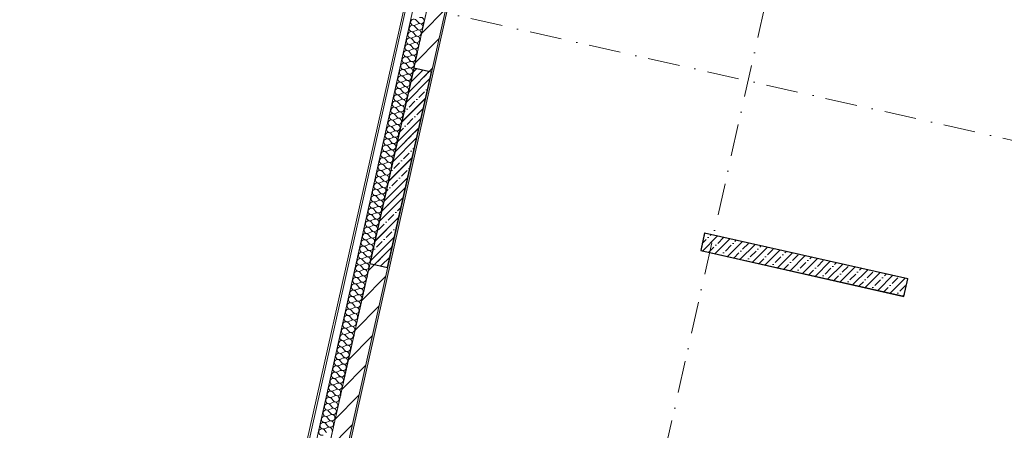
# Model space of a CAD drawing. Header units: millimetres. Extents: x -7145531 to -6681560, y 6117368 to 6219355.
# Tile 52 of 144: x -6960945 to -6950049, y 6139148 to 6143687. Entities that reach past the tile are written whole.
import ezdxf
from ezdxf.enums import TextEntityAlignment as Align

# ---------------------------------------------------------------- set-up
doc = ezdxf.new("R2010")
doc.units = ezdxf.units.MM
doc.header["$MEASUREMENT"] = 0
doc.linetypes.add('Штрихпунктирная', pattern=[670.277762, 352.777767, -176.388884, 0, -141.111112])
for name, color, linetype in [('S - МОП.АР', 7, 'Continuous'), ('АР-Стены_внутренние_пилоны.АР', 7, 'Continuous'), ('АР-Чертеж-Оси_Осевые размеры.АР', 7, 'Continuous'), ('Кровля', 7, 'Continuous')]:
    doc.layers.add(name, color=color, linetype=linetype)
for name, color, linetype, lineweight in [('АР-Стены_внутренние_пилоны.АР_Ном._пера__1', 7, 'Continuous', 30), ('АР-Чертеж-Оси_Осевые размеры.АР_Ном._пера__120', 7, 'Continuous', 0), ('Кровля_Ном._пера__1', 7, 'Continuous', 0)]:
    doc.layers.add(name, color=color, linetype=linetype, lineweight=lineweight)
doc.styles.add('РЎР“Р•РќР•Р\xa0Р\x98Р\xa0_РЎРўР\x98Р›Р¬_3', font='GOTHIC.TTF')
pattern_1 = [(45, (-6338440.43, 6562275.56), (-84.852814, 84.852814), []), (45, (-6338482.86, 6562317.98), (-84.852814, 84.852814), [90, -30, 0, -30])]

# ---------------------------------------------------------------- blocks, each defined once
blk = doc.blocks.new('*X803', base_point=(-6338440, 6562276))
at = {"layer": 'Кровля_Ном._пера__1', "color": 7, "linetype": 'Continuous', "lineweight": 0}
for p, q in [((-6956556, 6143682), (-6956533, 6143655)), ((-6956587, 6143543), (-6956564, 6143516)), ((-6956584, 6143557), (-6956551, 6143572)), ((-6956571, 6143613), (-6956548, 6143586)), ((-6956568, 6143627), (-6956536, 6143641)), ((-6956615, 6143418), (-6956583, 6143432)), ((-6956603, 6143473), (-6956580, 6143446)), ((-6956600, 6143487), (-6956567, 6143502)), ((-6956634, 6143334), (-6956611, 6143307)), ((-6956631, 6143348), (-6956598, 6143363)), ((-6956618, 6143404), (-6956595, 6143376)), ((-6956662, 6143209), (-6956630, 6143223)), ((-6956650, 6143264), (-6956627, 6143237)), ((-6956647, 6143278), (-6956614, 6143293)), ((-6956681, 6143125), (-6956658, 6143098)), ((-6956678, 6143139), (-6956645, 6143153)), ((-6956665, 6143195), (-6956642, 6143167)), ((-6956709, 6142999), (-6956677, 6143014)), ((-6956697, 6143055), (-6956673, 6143028)), ((-6956694, 6143069), (-6956661, 6143084)), ((-6956728, 6142916), (-6956705, 6142889)), ((-6956725, 6142930), (-6956692, 6142944)), ((-6956712, 6142986), (-6956689, 6142958)), ((-6956759, 6142776), (-6956736, 6142749)), ((-6956756, 6142790), (-6956724, 6142805)), ((-6956744, 6142846), (-6956720, 6142819)), ((-6956741, 6142860), (-6956708, 6142875)), ((-6956787, 6142651), (-6956755, 6142666)), ((-6956775, 6142707), (-6956752, 6142680)), ((-6956772, 6142721), (-6956739, 6142735)), ((-6956806, 6142567), (-6956783, 6142540)), ((-6956803, 6142581), (-6956771, 6142596)), ((-6956791, 6142637), (-6956767, 6142610)), ((-6956834, 6142442), (-6956802, 6142457)), ((-6956822, 6142498), (-6956799, 6142470)), ((-6956819, 6142512), (-6956786, 6142526)), ((-6956853, 6142358), (-6956830, 6142331)), ((-6956850, 6142372), (-6956817, 6142387)), ((-6956838, 6142428), (-6956814, 6142401)), ((-6956881, 6142233), (-6956849, 6142247)), ((-6956869, 6142289), (-6956846, 6142261)), ((-6956866, 6142303), (-6956833, 6142317)), ((-6956900, 6142149), (-6956877, 6142122)), ((-6956897, 6142163), (-6956864, 6142178)), ((-6956884, 6142219), (-6956861, 6142192)), ((-6956931, 6142010), (-6956908, 6141983)), ((-6956928, 6142024), (-6956896, 6142038)), ((-6956916, 6142080), (-6956893, 6142052)), ((-6956913, 6142093), (-6956880, 6142108)), ((-6956947, 6141940), (-6956924, 6141913)), ((-6956944, 6141954), (-6956911, 6141969)), ((-6956978, 6141801), (-6956955, 6141774)), ((-6956975, 6141815), (-6956943, 6141829)), ((-6956963, 6141870), (-6956940, 6141843)), ((-6956960, 6141884), (-6956927, 6141899)), ((-6957007, 6141675), (-6956974, 6141690)), ((-6956994, 6141731), (-6956971, 6141704)), ((-6956991, 6141745), (-6956958, 6141760)), ((-6957025, 6141592), (-6957002, 6141564)), ((-6957022, 6141606), (-6956990, 6141620)), ((-6957010, 6141661), (-6956987, 6141634)), ((-6957054, 6141466), (-6957021, 6141481)), ((-6957041, 6141522), (-6957018, 6141495)), ((-6957038, 6141536), (-6957005, 6141551)), ((-6957072, 6141383), (-6957049, 6141355)), ((-6957069, 6141397), (-6957037, 6141411)), ((-6957057, 6141452), (-6957033, 6141425)), ((-6957100, 6141257), (-6957068, 6141272)), ((-6957088, 6141313), (-6957065, 6141286)), ((-6957085, 6141327), (-6957052, 6141341)), ((-6957119, 6141174), (-6957096, 6141146)), ((-6957116, 6141187), (-6957084, 6141202)), ((-6957104, 6141243), (-6957080, 6141216)), ((-6957151, 6141034), (-6957127, 6141007)), ((-6957147, 6141048), (-6957115, 6141063)), ((-6957135, 6141104), (-6957112, 6141077)), ((-6957132, 6141118), (-6957099, 6141132)), ((-6957179, 6140909), (-6957146, 6140923)), ((-6957166, 6140964), (-6957143, 6140937)), ((-6957163, 6140978), (-6957131, 6140993)), ((-6957198, 6140825), (-6957174, 6140798)), ((-6957194, 6140839), (-6957162, 6140854)), ((-6957182, 6140895), (-6957159, 6140868)), ((-6957226, 6140700), (-6957193, 6140714)), ((-6957213, 6140755), (-6957190, 6140728)), ((-6957210, 6140769), (-6957177, 6140784)), ((-6957244, 6140616), (-6957221, 6140589)), ((-6957241, 6140630), (-6957209, 6140645)), ((-6957229, 6140686), (-6957206, 6140658)), ((-6957273, 6140491), (-6957240, 6140505)), ((-6957260, 6140546), (-6957237, 6140519)), ((-6957257, 6140560), (-6957224, 6140575)), ((-6957291, 6140407), (-6957268, 6140380)), ((-6957288, 6140421), (-6957256, 6140435)), ((-6957276, 6140477), (-6957253, 6140449)), ((-6957323, 6140267), (-6957300, 6140240)), ((-6957320, 6140281), (-6957287, 6140296)), ((-6957307, 6140337), (-6957284, 6140310)), ((-6957304, 6140351), (-6957271, 6140366)), ((-6957338, 6140198), (-6957315, 6140171)), ((-6957335, 6140212), (-6957303, 6140226)), ((-6957370, 6140058), (-6957347, 6140031)), ((-6957367, 6140072), (-6957334, 6140087)), ((-6957354, 6140128), (-6957331, 6140101)), ((-6957351, 6140142), (-6957318, 6140157)), ((-6957398, 6139933), (-6957365, 6139948)), ((-6957385, 6139989), (-6957362, 6139962)), ((-6957382, 6140003), (-6957350, 6140017)), ((-6957417, 6139849), (-6957393, 6139822)), ((-6957414, 6139863), (-6957381, 6139878)), ((-6957401, 6139919), (-6957378, 6139892)), ((-6957445, 6139724), (-6957412, 6139739)), ((-6957432, 6139780), (-6957409, 6139752)), ((-6957429, 6139794), (-6957397, 6139808)), ((-6957464, 6139640), (-6957440, 6139613)), ((-6957460, 6139654), (-6957428, 6139669)), ((-6957448, 6139710), (-6957425, 6139683)), ((-6957492, 6139515), (-6957459, 6139529)), ((-6957479, 6139571), (-6957456, 6139543)), ((-6957476, 6139585), (-6957444, 6139599)), ((-6957511, 6139431), (-6957487, 6139404)), ((-6957507, 6139445), (-6957475, 6139460)), ((-6957495, 6139501), (-6957472, 6139474)), ((-6957542, 6139292), (-6957519, 6139265)), ((-6957539, 6139306), (-6957506, 6139320)), ((-6957526, 6139361), (-6957503, 6139334)), ((-6957523, 6139375), (-6957491, 6139390)), ((-6957570, 6139166), (-6957537, 6139181)), ((-6957558, 6139222), (-6957534, 6139195)), ((-6957554, 6139236), (-6957522, 6139251)), ((-6957573, 6139152), (-6957550, 6139125))]:
    blk.add_line(p, q, dxfattribs=at)
for centre, start, end in [((-6956583, 6143659), 40.4725, 294.2123), ((-6956521, 6143609), 347.3424, 114.2123), ((-6956505, 6143678), 220.4725, 347.3424), ((-6956505, 6143678), 347.3424, 114.2123), ((-6956614, 6143520), 40.4725, 294.2123), ((-6956599, 6143590), 40.4725, 294.2123), ((-6956537, 6143539), 347.3424, 114.2123), ((-6956521, 6143609), 220.4725, 347.3424), ((-6956630, 6143450), 40.4725, 294.2123), ((-6956568, 6143400), 347.3424, 114.2123), ((-6956552, 6143469), 220.4725, 347.3424), ((-6956552, 6143469), 347.3424, 114.2123), ((-6956537, 6143539), 220.4725, 347.3424), ((-6956661, 6143311), 40.4725, 294.2123), ((-6956646, 6143380), 40.4725, 294.2123), ((-6956584, 6143330), 220.4725, 347.3424), ((-6956584, 6143330), 347.3424, 114.2123), ((-6956568, 6143400), 220.4725, 347.3424), ((-6956677, 6143241), 40.4725, 294.2123), ((-6956615, 6143191), 347.3424, 114.2123), ((-6956599, 6143260), 220.4725, 347.3424), ((-6956599, 6143260), 347.3424, 114.2123), ((-6956708, 6143102), 40.4725, 294.2123), ((-6956693, 6143171), 40.4725, 294.2123), ((-6956631, 6143121), 220.4725, 347.3424), ((-6956631, 6143121), 347.3424, 114.2123), ((-6956615, 6143191), 220.4725, 347.3424), ((-6956739, 6142962), 40.4725, 294.2123), ((-6956724, 6143032), 40.4725, 294.2123), ((-6956662, 6142982), 347.3424, 114.2123), ((-6956646, 6143051), 220.4725, 347.3424), ((-6956646, 6143051), 347.3424, 114.2123), ((-6956755, 6142893), 40.4725, 294.2123), ((-6956678, 6142912), 220.4725, 347.3424), ((-6956678, 6142912), 347.3424, 114.2123), ((-6956662, 6142982), 220.4725, 347.3424), ((-6956786, 6142753), 40.4725, 294.2123), ((-6956771, 6142823), 40.4725, 294.2123), ((-6956709, 6142772), 347.3424, 114.2123), ((-6956693, 6142842), 220.4725, 347.3424), ((-6956693, 6142842), 347.3424, 114.2123), ((-6956802, 6142684), 40.4725, 294.2123), ((-6956740, 6142633), 347.3424, 114.2123), ((-6956725, 6142703), 220.4725, 347.3424), ((-6956725, 6142703), 347.3424, 114.2123), ((-6956709, 6142772), 220.4725, 347.3424), ((-6956833, 6142544), 40.4725, 294.2123), ((-6956818, 6142614), 40.4725, 294.2123), ((-6956756, 6142563), 220.4725, 347.3424), ((-6956756, 6142563), 347.3424, 114.2123), ((-6956740, 6142633), 220.4725, 347.3424), ((-6956849, 6142474), 40.4725, 294.2123), ((-6956787, 6142424), 347.3424, 114.2123), ((-6956772, 6142494), 220.4725, 347.3424), ((-6956772, 6142494), 347.3424, 114.2123), ((-6956880, 6142335), 40.4725, 294.2123), ((-6956865, 6142405), 40.4725, 294.2123), ((-6956803, 6142354), 220.4725, 347.3424), ((-6956803, 6142354), 347.3424, 114.2123), ((-6956787, 6142424), 220.4725, 347.3424), ((-6956912, 6142196), 40.4725, 294.2123), ((-6956896, 6142265), 40.4725, 294.2123), ((-6956834, 6142215), 347.3424, 114.2123), ((-6956818, 6142285), 220.4725, 347.3424), ((-6956818, 6142285), 347.3424, 114.2123), ((-6956927, 6142126), 40.4725, 294.2123), ((-6956850, 6142145), 220.4725, 347.3424), ((-6956850, 6142145), 347.3424, 114.2123), ((-6956834, 6142215), 220.4725, 347.3424), ((-6956959, 6141987), 40.4725, 294.2123), ((-6956943, 6142056), 40.4725, 294.2123), ((-6956881, 6142006), 347.3424, 114.2123), ((-6956865, 6142076), 220.4725, 347.3424), ((-6956865, 6142076), 347.3424, 114.2123), ((-6956974, 6141917), 40.4725, 294.2123), ((-6956912, 6141866), 347.3424, 114.2123), ((-6956897, 6141936), 220.4725, 347.3424), ((-6956897, 6141936), 347.3424, 114.2123), ((-6956881, 6142006), 220.4725, 347.3424), ((-6957006, 6141778), 40.4725, 294.2123), ((-6956990, 6141847), 40.4725, 294.2123), ((-6956928, 6141797), 347.3424, 114.2123), ((-6956912, 6141866), 220.4725, 347.3424), ((-6957021, 6141708), 40.4725, 294.2123), ((-6956959, 6141657), 347.3424, 114.2123), ((-6956944, 6141727), 220.4725, 347.3424), ((-6956944, 6141727), 347.3424, 114.2123), ((-6956928, 6141797), 220.4725, 347.3424), ((-6957053, 6141568), 40.4725, 294.2123), ((-6957037, 6141638), 40.4725, 294.2123), ((-6956975, 6141588), 220.4725, 347.3424), ((-6956975, 6141588), 347.3424, 114.2123), ((-6956959, 6141657), 220.4725, 347.3424), ((-6957084, 6141429), 40.4725, 294.2123), ((-6957068, 6141499), 40.4725, 294.2123), ((-6957006, 6141448), 347.3424, 114.2123), ((-6956991, 6141518), 220.4725, 347.3424), ((-6956991, 6141518), 347.3424, 114.2123), ((-6957099, 6141359), 40.4725, 294.2123), ((-6957022, 6141379), 220.4725, 347.3424), ((-6957022, 6141379), 347.3424, 114.2123), ((-6957006, 6141448), 220.4725, 347.3424), ((-6957131, 6141220), 40.4725, 294.2123), ((-6957115, 6141290), 40.4725, 294.2123), ((-6957053, 6141239), 347.3424, 114.2123), ((-6957038, 6141309), 220.4725, 347.3424), ((-6957038, 6141309), 347.3424, 114.2123), ((-6957146, 6141150), 40.4725, 294.2123), ((-6957069, 6141170), 220.4725, 347.3424), ((-6957069, 6141170), 347.3424, 114.2123), ((-6957053, 6141239), 220.4725, 347.3424), ((-6957178, 6141011), 40.4725, 294.2123), ((-6957162, 6141081), 40.4725, 294.2123), ((-6957100, 6141030), 347.3424, 114.2123), ((-6957085, 6141100), 220.4725, 347.3424), ((-6957085, 6141100), 347.3424, 114.2123), ((-6957193, 6140941), 40.4725, 294.2123), ((-6957132, 6140891), 347.3424, 114.2123), ((-6957116, 6140960), 220.4725, 347.3424), ((-6957116, 6140960), 347.3424, 114.2123), ((-6957100, 6141030), 220.4725, 347.3424), ((-6957225, 6140802), 40.4725, 294.2123), ((-6957209, 6140872), 40.4725, 294.2123), ((-6957147, 6140821), 220.4725, 347.3424), ((-6957147, 6140821), 347.3424, 114.2123), ((-6957132, 6140891), 220.4725, 347.3424), ((-6957240, 6140732), 40.4725, 294.2123), ((-6957178, 6140682), 347.3424, 114.2123), ((-6957163, 6140751), 220.4725, 347.3424), ((-6957163, 6140751), 347.3424, 114.2123), ((-6957272, 6140593), 40.4725, 294.2123), ((-6957256, 6140662), 40.4725, 294.2123), ((-6957194, 6140612), 220.4725, 347.3424), ((-6957194, 6140612), 347.3424, 114.2123), ((-6957178, 6140682), 220.4725, 347.3424), ((-6957303, 6140453), 40.4725, 294.2123), ((-6957287, 6140523), 40.4725, 294.2123), ((-6957225, 6140473), 347.3424, 114.2123), ((-6957210, 6140542), 220.4725, 347.3424), ((-6957210, 6140542), 347.3424, 114.2123), ((-6957319, 6140384), 40.4725, 294.2123), ((-6957241, 6140403), 220.4725, 347.3424), ((-6957241, 6140403), 347.3424, 114.2123), ((-6957225, 6140473), 220.4725, 347.3424), ((-6957350, 6140244), 40.4725, 294.2123), ((-6957334, 6140314), 40.4725, 294.2123), ((-6957272, 6140264), 347.3424, 114.2123), ((-6957257, 6140333), 220.4725, 347.3424), ((-6957257, 6140333), 347.3424, 114.2123), ((-6957366, 6140175), 40.4725, 294.2123), ((-6957304, 6140124), 347.3424, 114.2123), ((-6957288, 6140194), 220.4725, 347.3424), ((-6957288, 6140194), 347.3424, 114.2123), ((-6957272, 6140264), 220.4725, 347.3424), ((-6957397, 6140035), 40.4725, 294.2123), ((-6957381, 6140105), 40.4725, 294.2123), ((-6957319, 6140054), 347.3424, 114.2123), ((-6957304, 6140124), 220.4725, 347.3424), ((-6957413, 6139966), 40.4725, 294.2123), ((-6957351, 6139915), 347.3424, 114.2123), ((-6957335, 6139985), 220.4725, 347.3424), ((-6957335, 6139985), 347.3424, 114.2123), ((-6957319, 6140054), 220.4725, 347.3424), ((-6957444, 6139826), 40.4725, 294.2123), ((-6957428, 6139896), 40.4725, 294.2123), ((-6957366, 6139845), 220.4725, 347.3424), ((-6957366, 6139845), 347.3424, 114.2123), ((-6957351, 6139915), 220.4725, 347.3424), ((-6957475, 6139687), 40.4725, 294.2123), ((-6957459, 6139756), 40.4725, 294.2123), ((-6957398, 6139706), 347.3424, 114.2123), ((-6957382, 6139776), 220.4725, 347.3424), ((-6957382, 6139776), 347.3424, 114.2123), ((-6957491, 6139617), 40.4725, 294.2123), ((-6957413, 6139636), 220.4725, 347.3424), ((-6957413, 6139636), 347.3424, 114.2123), ((-6957398, 6139706), 220.4725, 347.3424), ((-6957522, 6139478), 40.4725, 294.2123), ((-6957506, 6139547), 40.4725, 294.2123), ((-6957445, 6139497), 347.3424, 114.2123), ((-6957429, 6139567), 220.4725, 347.3424), ((-6957429, 6139567), 347.3424, 114.2123), ((-6957538, 6139408), 40.4725, 294.2123), ((-6957460, 6139427), 220.4725, 347.3424), ((-6957460, 6139427), 347.3424, 114.2123), ((-6957445, 6139497), 220.4725, 347.3424), ((-6957569, 6139269), 40.4725, 294.2123), ((-6957553, 6139338), 40.4725, 294.2123), ((-6957492, 6139288), 347.3424, 114.2123), ((-6957476, 6139358), 220.4725, 347.3424), ((-6957476, 6139358), 347.3424, 114.2123), ((-6957585, 6139199), 40.4725, 294.2123), ((-6957523, 6139148), 347.3424, 114.2123), ((-6957507, 6139218), 220.4725, 347.3424), ((-6957507, 6139218), 347.3424, 114.2123), ((-6957492, 6139288), 220.4725, 347.3424), ((-6957600, 6139129), 40.4725, 294.2123)]:
    blk.add_arc(centre, 35.7, start, end, dxfattribs=at)
blk = doc.blocks.new('Стена_210_3', base_point=(-6954351, 6152180))
at = {"layer": 'Кровля', "linetype": 'Continuous', "lineweight": 0, "true_color": 0x000000}
h = blk.add_hatch(dxfattribs=at)
h.set_pattern_fill('БЛОКИ_БЕТОННЫЕ_ЭФФЕКТИВН_72', color=18, style=0, pattern_type=2)
h.set_pattern_definition([(45, (-6338440.43, 6562275.56), (-127.27922, 127.27922), [])])
h.paths.add_polyline_path([(-6957870, 6136509), (-6954351, 6152180), (-6954546, 6152223), (-6958065, 6136553)])
h = blk.add_hatch(dxfattribs=at)
h.set_pattern_fill('ШТУКАТУРКА__ГИПС_01_0003', color=18, style=0, pattern_type=2)
h.set_pattern_definition([(45, (-6338440.43, 6562625.56), (-111.369318, 111.369318), [0, -105, 0, -157.5]), (110, (-6338090.43, 6562625.56), (148.001588, 53.868173), [0, -77, 0, -133])])
h.paths.add_polyline_path([(-6957846, 6136525), (-6954336, 6152156), (-6954355, 6152160), (-6957866, 6136529)])
at = {"layer": 'Кровля_Ном._пера__1', "color": 7, "linetype": 'Continuous', "lineweight": 0}
for p, q in [((-6954694, 6152615), (-6958366, 6136262)), ((-6954649, 6152451), (-6958256, 6136391))]:
    blk.add_line(p, q, dxfattribs=at)
at = {"layer": 'Кровля_Ном._пера__1', "color": 7, "linetype": 'Continuous', "lineweight": 15}
for p, q in [((-6954546, 6152223), (-6958065, 6136553)), ((-6957866, 6136529), (-6954355, 6152160))]:
    blk.add_line(p, q, dxfattribs=at)
at = {"layer": 'Кровля_Ном._пера__1', "color": 7, "linetype": 'Continuous', "lineweight": 0, "flags": 128}
for points in [[(-6954696, 6152698), (-6958404, 6136189)], [(-6957846, 6136525), (-6954336, 6152156)]]:
    blk.add_lwpolyline(points, dxfattribs=at)
at = {"layer": 'Кровля', "color": 7, "lineweight": 0}
blk.add_blockref('*X803', (-6338440, 6562276), dxfattribs=at)
blk = doc.blocks.new('Стандартный Маркер Сетки[127]_3', base_point=(-6954562, 6152150))
at = {"layer": 'АР-Чертеж-Оси_Осевые размеры.АР_Ном._пера__120', "color": 7, "linetype": 'Штрихпунктирная', "lineweight": 0}
blk.add_line((-6954781, 6151174), (-6959344, 6130860), dxfattribs=at)
at = {"layer": 'АР-Чертеж-Оси_Осевые размеры.АР_Ном._пера__120', "color": 7, "lineweight": 0, "style": 'РЎР“Р•РќР•Р\xa0Р\x98Р\xa0_РЎРўР\x98Р›Р¬_3'}
blk.add_attdef('AC_MarkerText_1', text='', height=350, rotation=347.3417, dxfattribs=at).set_placement((-6959603, 6129577), align=Align.TOP_CENTER)
blk = doc.blocks.new('Стандартный Маркер Сетки[133]_3', base_point=(-6951011, 6151352))
at = {"layer": 'АР-Чертеж-Оси_Осевые размеры.АР_Ном._пера__120', "color": 7, "linetype": 'Штрихпунктирная', "lineweight": 0}
blk.add_line((-6951230, 6150376), (-6955792, 6130062), dxfattribs=at)
at = {"layer": 'АР-Чертеж-Оси_Осевые размеры.АР_Ном._пера__120', "color": 7, "lineweight": 0, "style": 'РЎР“Р•РќР•Р\xa0Р\x98Р\xa0_РЎРўР\x98Р›Р¬_3'}
blk.add_attdef('AC_MarkerText_1', text='', height=350, rotation=347.3417, dxfattribs=at).set_placement((-6956051, 6128780), align=Align.TOP_CENTER)
blk = doc.blocks.new('Стандартный Маркер Сетки[135]_3', base_point=(-6954562, 6152150))
at = {"layer": 'АР-Чертеж-Оси_Осевые размеры.АР_Ном._пера__120', "color": 7, "linetype": 'Штрихпунктирная', "lineweight": 0}
blk.add_line((-6954781, 6151174), (-6959344, 6130860), dxfattribs=at)
at = {"layer": 'АР-Чертеж-Оси_Осевые размеры.АР_Ном._пера__120', "color": 7, "lineweight": 0, "style": 'РЎР“Р•РќР•Р\xa0Р\x98Р\xa0_РЎРўР\x98Р›Р¬_3'}
blk.add_attdef('AC_MarkerText_1', text='', height=350, rotation=347.3417, dxfattribs=at).set_placement((-6959603, 6129577), align=Align.TOP_CENTER)
blk = doc.blocks.new('Стандартный Маркер Сетки[136]_3', base_point=(-6954562, 6152150))
at = {"layer": 'АР-Чертеж-Оси_Осевые размеры.АР_Ном._пера__120', "color": 7, "linetype": 'Штрихпунктирная', "lineweight": 0}
blk.add_line((-6954781, 6151174), (-6959344, 6130860), dxfattribs=at)
at = {"layer": 'АР-Чертеж-Оси_Осевые размеры.АР_Ном._пера__120', "color": 7, "lineweight": 0, "style": 'РЎР“Р•РќР•Р\xa0Р\x98Р\xa0_РЎРўР\x98Р›Р¬_3'}
blk.add_attdef('AC_MarkerText_1', text='', height=350, rotation=347.3417, dxfattribs=at).set_placement((-6959603, 6129577), align=Align.TOP_CENTER)
blk = doc.blocks.new('Стандартный Маркер Сетки[137]_3', base_point=(-6954562, 6152150))
at = {"layer": 'АР-Чертеж-Оси_Осевые размеры.АР_Ном._пера__120', "color": 7, "linetype": 'Штрихпунктирная', "lineweight": 0}
blk.add_line((-6954781, 6151174), (-6959344, 6130860), dxfattribs=at)
at = {"layer": 'АР-Чертеж-Оси_Осевые размеры.АР_Ном._пера__120', "color": 7, "lineweight": 0, "style": 'РЎР“Р•РќР•Р\xa0Р\x98Р\xa0_РЎРўР\x98Р›Р¬_3'}
blk.add_attdef('AC_MarkerText_1', text='', height=350, rotation=347.3417, dxfattribs=at).set_placement((-6959603, 6129577), align=Align.TOP_CENTER)
blk = doc.blocks.new('Стандартный Маркер Сетки[140]_3', base_point=(-6954562, 6152150))
at = {"layer": 'АР-Чертеж-Оси_Осевые размеры.АР_Ном._пера__120', "color": 7, "linetype": 'Штрихпунктирная', "lineweight": 0}
blk.add_line((-6954781, 6151174), (-6959344, 6130860), dxfattribs=at)
at = {"layer": 'АР-Чертеж-Оси_Осевые размеры.АР_Ном._пера__120', "color": 7, "lineweight": 0, "style": 'РЎР“Р•РќР•Р\xa0Р\x98Р\xa0_РЎРўР\x98Р›Р¬_3'}
blk.add_attdef('AC_MarkerText_1', text='', height=350, rotation=347.3417, dxfattribs=at).set_placement((-6959603, 6129577), align=Align.TOP_CENTER)
blk = doc.blocks.new('Стандартный Маркер Сетки[146]_3', base_point=(-6951011, 6151352))
at = {"layer": 'АР-Чертеж-Оси_Осевые размеры.АР_Ном._пера__120', "color": 7, "linetype": 'Штрихпунктирная', "lineweight": 0}
blk.add_line((-6951230, 6150376), (-6955792, 6130062), dxfattribs=at)
at = {"layer": 'АР-Чертеж-Оси_Осевые размеры.АР_Ном._пера__120', "color": 7, "lineweight": 0, "style": 'РЎР“Р•РќР•Р\xa0Р\x98Р\xa0_РЎРўР\x98Р›Р¬_3'}
blk.add_attdef('AC_MarkerText_1', text='', height=350, rotation=347.3417, dxfattribs=at).set_placement((-6956051, 6128780), align=Align.TOP_CENTER)
blk = doc.blocks.new('Стандартный Маркер Сетки[148]_3', base_point=(-6954562, 6152150))
at = {"layer": 'АР-Чертеж-Оси_Осевые размеры.АР_Ном._пера__120', "color": 7, "linetype": 'Штрихпунктирная', "lineweight": 0}
blk.add_line((-6954781, 6151174), (-6959344, 6130860), dxfattribs=at)
at = {"layer": 'АР-Чертеж-Оси_Осевые размеры.АР_Ном._пера__120', "color": 7, "lineweight": 0, "style": 'РЎР“Р•РќР•Р\xa0Р\x98Р\xa0_РЎРўР\x98Р›Р¬_3'}
blk.add_attdef('AC_MarkerText_1', text='', height=350, rotation=347.3417, dxfattribs=at).set_placement((-6959603, 6129577), align=Align.TOP_CENTER)
blk = doc.blocks.new('Стандартный Маркер Сетки[149]_3', base_point=(-6954562, 6152150))
at = {"layer": 'АР-Чертеж-Оси_Осевые размеры.АР_Ном._пера__120', "color": 7, "linetype": 'Штрихпунктирная', "lineweight": 0}
blk.add_line((-6954781, 6151174), (-6959344, 6130860), dxfattribs=at)
at = {"layer": 'АР-Чертеж-Оси_Осевые размеры.АР_Ном._пера__120', "color": 7, "lineweight": 0, "style": 'РЎР“Р•РќР•Р\xa0Р\x98Р\xa0_РЎРўР\x98Р›Р¬_3'}
blk.add_attdef('AC_MarkerText_1', text='', height=350, rotation=347.3417, dxfattribs=at).set_placement((-6959603, 6129577), align=Align.TOP_CENTER)
blk = doc.blocks.new('Стандартный Маркер Сетки[150]_3', base_point=(-6954562, 6152150))
at = {"layer": 'АР-Чертеж-Оси_Осевые размеры.АР_Ном._пера__120', "color": 7, "linetype": 'Штрихпунктирная', "lineweight": 0}
blk.add_line((-6954781, 6151174), (-6959344, 6130860), dxfattribs=at)
at = {"layer": 'АР-Чертеж-Оси_Осевые размеры.АР_Ном._пера__120', "color": 7, "lineweight": 0, "style": 'РЎР“Р•РќР•Р\xa0Р\x98Р\xa0_РЎРўР\x98Р›Р¬_3'}
blk.add_attdef('AC_MarkerText_1', text='', height=350, rotation=347.3417, dxfattribs=at).set_placement((-6959603, 6129577), align=Align.TOP_CENTER)
blk = doc.blocks.new('Стена_273_3', base_point=(-6956486, 6143127))
at = {"layer": 'АР-Стены_внутренние_пилоны.АР', "linetype": 'Continuous', "lineweight": 0, "true_color": 0x000000}
h = blk.add_hatch(dxfattribs=at)
h.set_pattern_fill('ЖЕЛЕЗОБЕТОН__PROJECT__0003', color=18, style=0, pattern_type=2)
h.set_pattern_definition(pattern_1)
h.paths.add_polyline_path([(-6956584, 6143149), (-6957068, 6140993), (-6956873, 6140949), (-6956389, 6143106)])
at = {"layer": 'АР-Стены_внутренние_пилоны.АР_Ном._пера__1', "color": 7, "linetype": 'Continuous', "lineweight": 30, "flags": 128}
for points in [[(-6956584, 6143149), (-6957068, 6140993)], [(-6956873, 6140949), (-6956389, 6143106)], [(-6956389, 6143106), (-6956584, 6143149)], [(-6957068, 6140993), (-6956873, 6140949)]]:
    blk.add_lwpolyline(points, dxfattribs=at)
blk = doc.blocks.new('Стена_275_3', base_point=(-6953386, 6141232))
at = {"layer": 'АР-Стены_внутренние_пилоны.АР', "linetype": 'Continuous', "lineweight": 0, "true_color": 0x000000}
h = blk.add_hatch(dxfattribs=at)
h.set_pattern_fill('ЖЕЛЕЗОБЕТОН__PROJECT__0003', color=18, style=0, pattern_type=2)
h.set_pattern_definition(pattern_1)
h.paths.add_polyline_path([(-6953408, 6141134), (-6951159, 6140629), (-6951116, 6140824), (-6953365, 6141329)])
at = {"layer": 'АР-Стены_внутренние_пилоны.АР_Ном._пера__1', "color": 7, "linetype": 'Continuous', "lineweight": 30, "flags": 128}
for points in [[(-6953365, 6141329), (-6953408, 6141134)], [(-6951116, 6140824), (-6953365, 6141329)], [(-6953408, 6141134), (-6951159, 6140629)], [(-6951159, 6140629), (-6951116, 6140824)]]:
    blk.add_lwpolyline(points, dxfattribs=at)
blk = doc.blocks.new('Стандартный Маркер Сетки[155]_3', base_point=(-6987669, 6150822))
at = {"layer": 'АР-Чертеж-Оси_Осевые размеры.АР_Ном._пера__120', "color": 7, "linetype": 'Штрихпунктирная', "lineweight": 0}
blk.add_line((-6986693, 6150603), (-6907752, 6132873), dxfattribs=at)
at = {"layer": 'АР-Чертеж-Оси_Осевые размеры.АР_Ном._пера__120', "color": 7, "lineweight": 0, "style": 'РЎР“Р•РќР•Р\xa0Р\x98Р\xa0_РЎРўР\x98Р›Р¬_3'}
for tag, p in [('AC_MarkerText_1_0', (-6988087, 6151113)), ('AC_MarkerText_1_1', (-6906218, 6132726))]:
    blk.add_attdef(tag, text='', height=350, rotation=347.3417, dxfattribs=at).set_placement(p, align=Align.TOP_CENTER)
blk = doc.blocks.new('Стандартный Маркер Сетки[160]_3', base_point=(-6987669, 6150822))
at = {"layer": 'АР-Чертеж-Оси_Осевые размеры.АР_Ном._пера__120', "color": 7, "linetype": 'Штрихпунктирная', "lineweight": 0}
blk.add_line((-6986693, 6150603), (-6907752, 6132873), dxfattribs=at)
at = {"layer": 'АР-Чертеж-Оси_Осевые размеры.АР_Ном._пера__120', "color": 7, "lineweight": 0, "style": 'РЎР“Р•РќР•Р\xa0Р\x98Р\xa0_РЎРўР\x98Р›Р¬_3'}
for tag, p in [('AC_MarkerText_1_0', (-6988087, 6151113)), ('AC_MarkerText_1_1', (-6906218, 6132726))]:
    blk.add_attdef(tag, text='', height=350, rotation=347.3417, dxfattribs=at).set_placement(p, align=Align.TOP_CENTER)
blk = doc.blocks.new('Стандартный Маркер Сетки[164]_3', base_point=(-6987669, 6150822))
at = {"layer": 'АР-Чертеж-Оси_Осевые размеры.АР_Ном._пера__120', "color": 7, "linetype": 'Штрихпунктирная', "lineweight": 0}
blk.add_line((-6986693, 6150603), (-6907752, 6132873), dxfattribs=at)
at = {"layer": 'АР-Чертеж-Оси_Осевые размеры.АР_Ном._пера__120', "color": 7, "lineweight": 0, "style": 'РЎР“Р•РќР•Р\xa0Р\x98Р\xa0_РЎРўР\x98Р›Р¬_3'}
for tag, p in [('AC_MarkerText_1_0', (-6988087, 6151113)), ('AC_MarkerText_1_1', (-6906218, 6132726))]:
    blk.add_attdef(tag, text='', height=350, rotation=347.3417, dxfattribs=at).set_placement(p, align=Align.TOP_CENTER)
blk = doc.blocks.new('Стандартный Маркер Сетки[171]_3', base_point=(-6987669, 6150822))
at = {"layer": 'АР-Чертеж-Оси_Осевые размеры.АР_Ном._пера__120', "color": 7, "linetype": 'Штрихпунктирная', "lineweight": 0}
blk.add_line((-6986693, 6150603), (-6907752, 6132873), dxfattribs=at)
at = {"layer": 'АР-Чертеж-Оси_Осевые размеры.АР_Ном._пера__120', "color": 7, "lineweight": 0, "style": 'РЎР“Р•РќР•Р\xa0Р\x98Р\xa0_РЎРўР\x98Р›Р¬_3'}
for tag, p in [('AC_MarkerText_1_0', (-6988087, 6151113)), ('AC_MarkerText_1_1', (-6906218, 6132726))]:
    blk.add_attdef(tag, text='', height=350, rotation=347.3417, dxfattribs=at).set_placement(p, align=Align.TOP_CENTER)

msp = doc.modelspace()

# ---------------------------------------------------------------- linework, layer by layer
at = {"layer": 'S - МОП.АР', "color": 254, "linetype": 'Continuous', "lineweight": 0, "true_color": 0xd1c7d6, "flags": 128}
msp.add_lwpolyline([(-6948153.5, 6149926.9), (-6951890.9, 6150766.2), (-6951711.2, 6151566.2), (-6954335.9, 6152155.6), (-6957846.3, 6136524.6)], dxfattribs=at)
msp.add_lwpolyline([(-6953408.7, 6141134.4), (-6953364.9, 6141329.6), (-6951115.6, 6140824.4), (-6951159.4, 6140629.2)], close=True, dxfattribs=at)

# ---------------------------------------------------------------- block references
at = {"layer": 'АР-Стены_внутренние_пилоны.АР', "color": 7, "lineweight": 0}
for name, p in [('Стена_273_3', (-6956486.4, 6143127.4)), ('Стена_275_3', (-6953386.4, 6141231.9))]:
    msp.add_blockref(name, p, dxfattribs=at)
at = {"layer": 'АР-Чертеж-Оси_Осевые размеры.АР', "color": 8, "linetype": 'Continuous', "lineweight": 15}
for name, p in [('Стандартный Маркер Сетки[127]_3', (-6954562.2, 6152149.8)), ('Стандартный Маркер Сетки[135]_3', (-6954562.2, 6152149.8)), ('Стандартный Маркер Сетки[136]_3', (-6954562.2, 6152149.8)), ('Стандартный Маркер Сетки[137]_3', (-6954562.2, 6152149.8)), ('Стандартный Маркер Сетки[140]_3', (-6954562.2, 6152149.8)), ('Стандартный Маркер Сетки[148]_3', (-6954562.2, 6152149.8)), ('Стандартный Маркер Сетки[149]_3', (-6954562.2, 6152149.8)), ('Стандартный Маркер Сетки[150]_3', (-6954562.2, 6152149.8)), ('Стандартный Маркер Сетки[155]_3', (-6987668.7, 6150822.3)), ('Стандартный Маркер Сетки[160]_3', (-6987668.7, 6150822.3)), ('Стандартный Маркер Сетки[164]_3', (-6987668.7, 6150822.3)), ('Стандартный Маркер Сетки[171]_3', (-6987668.7, 6150822.3)), ('Стандартный Маркер Сетки[133]_3', (-6951010.7, 6151352.1)), ('Стандартный Маркер Сетки[146]_3', (-6951010.7, 6151352.1))]:
    msp.add_blockref(name, p, dxfattribs=at)
at = {"layer": 'Кровля', "color": 7, "lineweight": 0}
msp.add_blockref('Стена_210_3', (-6954351, 6152179.5), dxfattribs=at)

doc.saveas('drawing.dxf')
